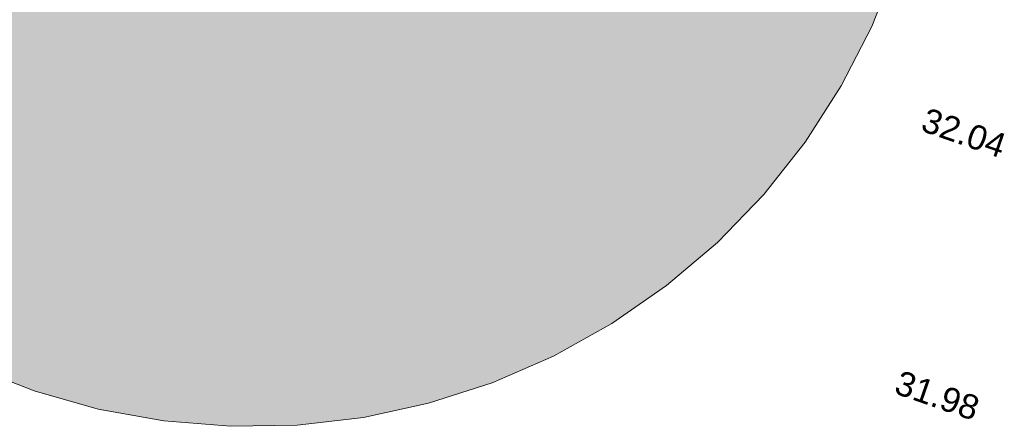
# Model space of a CAD drawing. Header units: metres. Extents: x -5203299 to 2078834, y 245743 to 5816291.
# Tile 185 of 256: x 366492.87 to 366507.35, y 5814016.54 to 5814022.52. Entities that reach past the tile are written whole.
import ezdxf

# ---------------------------------------------------------------- set-up
doc = ezdxf.new("R2010")
doc.units = ezdxf.units.M
doc.header["$LTSCALE"] = 0.5
doc.layers.add('30 -34 Innenwände- 4 Türen_Fenster', color=7, linetype='Continuous', lineweight=15, true_color=0x9955ff)
for name, color, linetype, lineweight in [('99.02_Vermesserplan-Höhe SWP', 7, 'Continuous', 18), ('CS_XREF_Straßenpl-Bestandsbäume', 7, 'Continuous', 9), ('Keine', 7, 'Continuous', 9)]:
    doc.layers.add(name, color=color, linetype=linetype, lineweight=lineweight)
doc.styles.add('Arial', font='arial.ttf')

# ---------------------------------------------------------------- blocks, each defined once
blk = doc.blocks.new('Gruppe-363')
at = {"layer": 'CS_XREF_Straßenpl-Bestandsbäume', "linetype": 'Continuous', "lineweight": 0}
blk.add_hatch(color=7, dxfattribs=at).paths.add_polyline_path([(366505.639, 5814030.067), (366505.94, 5814029.133), (366506.149, 5814028.174), (366506.262, 5814027.199), (366506.28, 5814026.218), (366506.201, 5814025.239), (366506.026, 5814024.274), (366505.758, 5814023.33), (366505.399, 5814022.417), (366504.951, 5814021.543), (366504.421, 5814020.718), (366503.812, 5814019.948), (366503.13, 5814019.242), (366502.382, 5814018.606), (366501.576, 5814018.047), (366500.719, 5814017.569), (366499.819, 5814017.177), (366498.885, 5814016.876), (366497.926, 5814016.667), (366496.952, 5814016.554), (366495.97, 5814016.537), (366494.992, 5814016.616), (366494.026, 5814016.79), (366493.083, 5814017.058), (366492.169, 5814017.418), (366491.296, 5814017.865), (366490.47, 5814018.396), (366489.701, 5814019.005), (366488.995, 5814019.686), (366488.359, 5814020.434), (366487.799, 5814021.24), (366487.322, 5814022.097), (366486.93, 5814022.997), (366486.629, 5814023.931), (366486.42, 5814024.89), (366486.307, 5814025.865), (366486.289, 5814026.846), (366486.368, 5814027.824), (366486.543, 5814028.79), (366486.811, 5814029.734), (366487.17, 5814030.647), (366487.618, 5814031.52), (366488.148, 5814032.346), (366488.757, 5814033.115), (366489.439, 5814033.821), (366490.187, 5814034.457), (366490.993, 5814035.017), (366491.85, 5814035.495), (366492.75, 5814035.886), (366493.684, 5814036.188), (366494.643, 5814036.396), (366495.617, 5814036.509), (366496.599, 5814036.527), (366497.577, 5814036.448), (366498.543, 5814036.274), (366499.486, 5814036.005), (366500.4, 5814035.646), (366501.273, 5814035.199), (366502.099, 5814034.668), (366502.868, 5814034.059), (366503.574, 5814033.377), (366504.21, 5814032.63), (366504.77, 5814031.824), (366505.247, 5814030.966)])
at = {"layer": 'CS_XREF_Straßenpl-Bestandsbäume', "flags": 128}
blk.add_lwpolyline([(366505.758, 5814023.33), (366505.399, 5814022.417), (366504.951, 5814021.543), (366504.421, 5814020.718), (366503.812, 5814019.948), (366503.13, 5814019.242), (366502.382, 5814018.606), (366501.576, 5814018.047), (366500.719, 5814017.569), (366499.819, 5814017.177), (366498.885, 5814016.876), (366497.926, 5814016.667), (366496.952, 5814016.554), (366495.97, 5814016.537), (366494.992, 5814016.616), (366494.026, 5814016.79), (366493.083, 5814017.058), (366492.169, 5814017.418)], dxfattribs=at)
blk = doc.blocks.new('_25-01-10_187 KRA_CS_LP4_Außenanlagenplan (3D)')
at = {"layer": 'CS_XREF_Straßenpl-Bestandsbäume', "color": 7}
blk.add_blockref('Gruppe-363', (0, 0), dxfattribs=at)
blk = doc.blocks.new('_23-07-06_Massenplan_TB_Weiterführende Schule (3D)')
at = {"layer": '99.02_Vermesserplan-Höhe SWP', "color": 7, "char_height": 0.36, "rotation": 340.8008, "line_spacing_factor": 0.251004, "style": 'Arial'}
for s, insert, attachment_point in [('32.04', (-85.395, -184.89), 3), ('31.98', (-86.38, -188.546), 2)]:
    blk.add_mtext(s, dxfattribs=dict(at, insert=insert, attachment_point=attachment_point))

msp = doc.modelspace()

# ---------------------------------------------------------------- block references
at = {"layer": '30 -34 Innenwände- 4 Türen_Fenster', "color": 1}
msp.add_blockref('_25-01-10_187 KRA_CS_LP4_Außenanlagenplan (3D)', (0, 0), dxfattribs=at)

# ---------------------------------------------------------------- next in the draw order: block references
at = {"layer": 'Keine', "color": 1}
msp.add_blockref('_23-07-06_Massenplan_TB_Weiterführende Schule (3D)', (366592.803, 5814205.708), dxfattribs=at)

doc.saveas('drawing.dxf')
